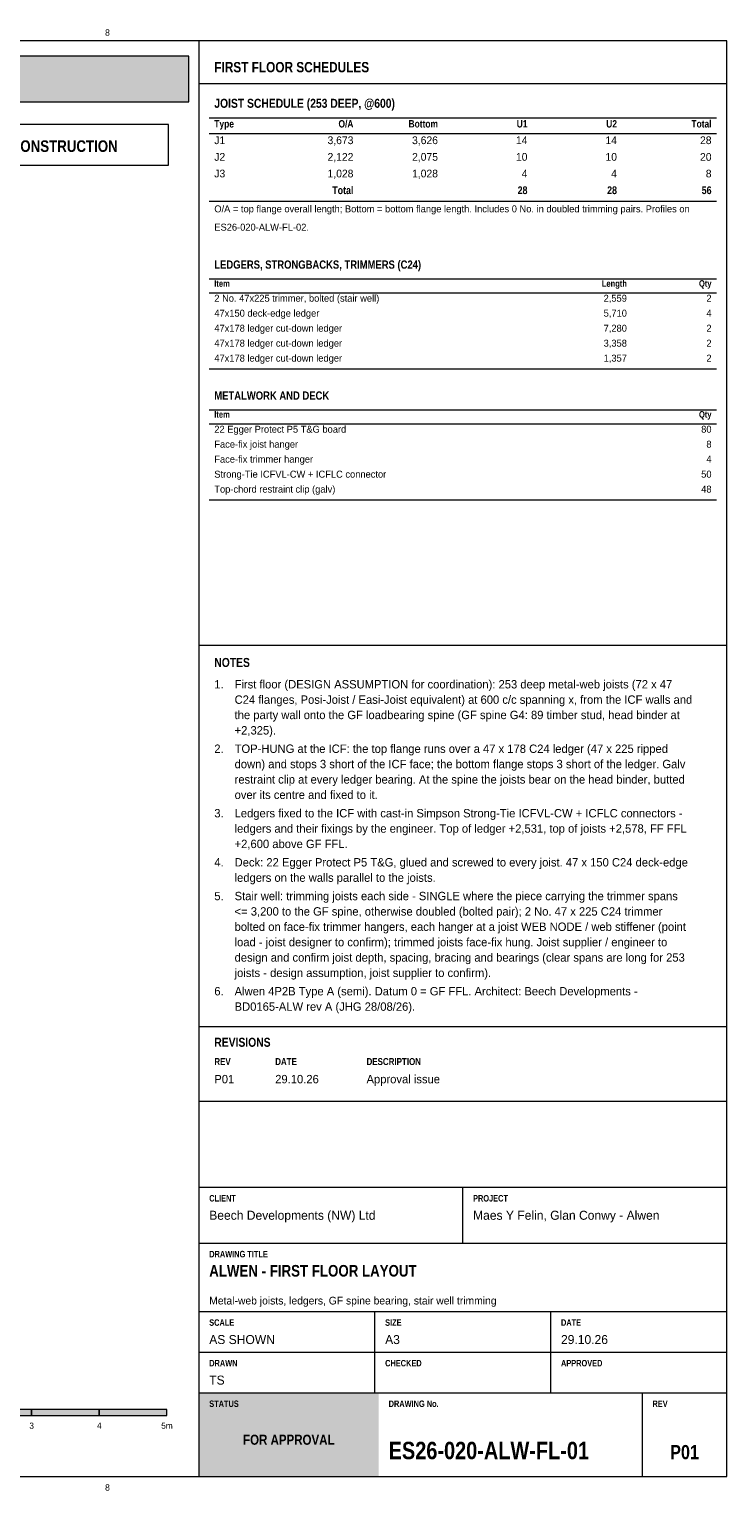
# Model space of a CAD drawing. Header units: millimetres. Extents: x 17 to 413, y 4 to 292.
# Tile 9 of 9: x 276 to 413, y 4 to 292. Entities that reach past the tile are written whole.
import ezdxf
from ezdxf.enums import TextEntityAlignment as Align

# ---------------------------------------------------------------- set-up
doc = ezdxf.new("R2010")
doc.units = ezdxf.units.MM
for name, color, linetype in [('FILL-INK', 7, 'Continuous'), ('FILL-TEAL', 7, 'Continuous'), ('FILL-WHITE', 7, 'Continuous'), ('LINE-INK', 7, 'Continuous'), ('LINE-RED', 7, 'Continuous'), ('LINE-TEAL', 7, 'Continuous'), ('TEXT-EPS', 7, 'Continuous'), ('TEXT-INK', 7, 'Continuous'), ('TEXT-RED', 7, 'Continuous'), ('TEXT-STEEL_GREY', 7, 'Continuous'), ('TEXT-TEAL', 7, 'Continuous'), ('TEXT-WHITE', 7, 'Continuous')]:
    doc.layers.add(name, color=color, linetype=linetype)
doc.styles.add('OpenSansCondensed-Bold', font='OpenSansCondensed-Bold.ttf')

msp = doc.modelspace()

# ---------------------------------------------------------------- hatches: boundary and pattern name
at = {"layer": 'FILL-INK', "true_color": 0x14141a}
h = msp.add_hatch(color=250, dxfattribs=at)
h.dxf.hatch_style = 1
h.paths.add_polyline_path([(262.67, 19), (276, 19), (276, 20.2), (262.67, 20.2)])
h = msp.add_hatch(color=250, dxfattribs=at)
h.dxf.hatch_style = 1
h.paths.add_polyline_path([(289.33, 19), (302.67, 19), (302.67, 20.2), (289.33, 20.2)])
at = {"layer": 'FILL-TEAL', "true_color": 0x009e85}
h = msp.add_hatch(color=124, dxfattribs=at)
h.dxf.hatch_style = 1
h.paths.add_polyline_path([(309.01, 7), (344.37, 7), (344.37, 23.5), (309.01, 23.5)])
at = {"layer": 'FILL-WHITE', "true_color": 0xfff5f0}
h = msp.add_hatch(color=7, dxfattribs=at)
h.dxf.hatch_style = 1
h.paths.add_polyline_path([(23, 278), (307, 278), (307, 287), (23, 287)])
at = {"layer": 'FILL-WHITE', "true_color": 0xffffff}
h = msp.add_hatch(color=7, dxfattribs=at)
h.dxf.hatch_style = 1
h.paths.add_polyline_path([(276, 19), (289.33, 19), (289.33, 20.2), (276, 20.2)])

# ---------------------------------------------------------------- linework, layer by layer
at = {"layer": 'LINE-INK', "lineweight": 5}
for p, q in [((309, 7), (309, 290)), ((311, 274.8), (411, 274.8)), ((311, 271.72), (411, 271.72)), ((311, 258.39), (411, 258.39)), ((311, 243.08), (411, 243.08)), ((311, 240.32), (411, 240.32)), ((311, 225.36), (411, 225.36)), ((311, 217.26), (411, 217.26)), ((311, 214.51), (411, 214.51)), ((311, 199.54), (411, 199.54)), ((309, 170.87), (413, 170.87)), ((309, 95.7), (413, 95.7)), ((309, 81), (413, 81)), ((309, 64), (413, 64)), ((361, 53), (361, 64)), ((309, 53), (413, 53)), ((309, 39.5), (413, 39.5)), ((343.67, 31.5), (343.67, 39.5)), ((378.33, 31.5), (378.33, 39.5)), ((309, 31.5), (413, 31.5)), ((343.67, 23.5), (343.67, 31.5)), ((378.33, 23.5), (378.33, 31.5)), ((309, 23.5), (413, 23.5)), ((396.36, 7), (396.36, 23.5))]:
    msp.add_line(p, q, dxfattribs=at)
for points in [[(20, 7), (413, 7), (413, 290), (20, 290)], [(262.67, 19), (276, 19), (276, 20.2), (262.67, 20.2)], [(276, 19), (289.33, 19), (289.33, 20.2), (276, 20.2)], [(289.33, 19), (302.67, 19), (302.67, 20.2), (289.33, 20.2)]]:
    msp.add_lwpolyline(points, close=True, dxfattribs=at)
at = {"layer": 'LINE-RED', "lineweight": 5}
for points in [[(23, 278), (307, 278), (307, 287), (23, 287)], [(226.21, 265.5), (303, 265.5), (303, 273.5), (226.21, 273.5)]]:
    msp.add_lwpolyline(points, close=True, dxfattribs=at)
at = {"layer": 'LINE-TEAL', "lineweight": 5}
msp.add_line((309, 281.6), (413, 281.6), dxfattribs=at)

# ---------------------------------------------------------------- texts
at = {"layer": 'TEXT-EPS', "style": 'OpenSansCondensed-Bold'}
msp.add_text('STATUS', height=1.27, dxfattribs=at).set_placement((311, 20.7))
at = {"layer": 'TEXT-INK', "style": 'OpenSansCondensed-Bold'}
for s, height, p in [('JOIST SCHEDULE (253 DEEP, @600)', 1.778, (312, 276.8)), ('LEDGERS, STRONGBACKS, TRIMMERS (C24)', 1.6256, (312, 245.08)), ('METALWORK AND DECK', 1.6256, (312, 219.26)), ('NOTES', 1.778, (312, 166.57)), ('REVISIONS', 1.778, (312, 91.7)), ('ALWEN - FIRST FLOOR LAYOUT', 2.286, (311, 46.4)), ('ES26-020-ALW-FL-01', 3.429, (346.36, 10.4))]:
    msp.add_text(s, height=height, dxfattribs=at).set_placement(p)
at = {"layer": 'TEXT-INK'}
for s, height, p in [('J1', 1.524, (312, 269.64)), ('J2', 1.524, (312, 266.36)), ('J3', 1.524, (312, 263.08)), ('2 No. 47x225 trimmer, bolted (stair well)', 1.3716, (312, 238.57)), ('47x150 deck-edge ledger', 1.3716, (312, 235.62)), ('47x178 ledger cut-down ledger', 1.3716, (312, 232.66)), ('47x178 ledger cut-down ledger', 1.3716, (312, 229.71)), ('47x178 ledger cut-down ledger', 1.3716, (312, 226.76)), ('22 Egger Protect P5 T&G board', 1.3716, (312, 212.75)), ('Face-fix joist hanger', 1.3716, (312, 209.8)), ('Face-fix trimmer hanger', 1.3716, (312, 206.85)), ('Strong-Tie ICFVL-CW + ICFLC connector', 1.3716, (312, 203.89)), ('Top-chord restraint clip (galv)', 1.3716, (312, 200.94)), ('1.', 1.651, (312, 162.34)), ('First floor (DESIGN ASSUMPTION for coordination): 253 deep metal-web joists (72 x 47', 1.651, (316, 162.34)), ('C24 flanges, Posi-Joist / Easi-Joist equivalent) at 600 c/c spanning x, from the ICF walls and', 1.651, (316, 159.31)), ('the party wall onto the GF loadbearing spine (GF spine G4: 89 timber stud, head binder at', 1.651, (316, 156.29)), ('+2,325).', 1.651, (316, 153.26)), ('2.', 1.651, (312, 149.63)), ('TOP-HUNG at the ICF: the top flange runs over a 47 x 178 C24 ledger (47 x 225 ripped', 1.651, (316, 149.63)), ('down) and stops 3 short of the ICF face; the bottom flange stops 3 short of the ledger. Galv', 1.651, (316, 146.61)), ('restraint clip at every ledger bearing. At the spine the joists bear on the head binder, butted', 1.651, (316, 143.58)), ('over its centre and fixed to it.', 1.651, (316, 140.55)), ('3.', 1.651, (312, 136.92)), ('Ledgers fixed to the ICF with cast-in Simpson Strong-Tie ICFVL-CW + ICFLC connectors -', 1.651, (316, 136.92)), ('ledgers and their fixings by the engineer. Top of ledger +2,531, top of joists +2,578, FF FFL', 1.651, (316, 133.9)), ('+2,600 above GF FFL.', 1.651, (316, 130.87)), ('4.', 1.651, (312, 127.24)), ('Deck: 22 Egger Protect P5 T&G, glued and screwed to every joist. 47 x 150 C24 deck-edge', 1.651, (316, 127.24)), ('ledgers on the walls parallel to the joists.', 1.651, (316, 124.22)), ('5.', 1.651, (312, 120.59)), ('Stair well: trimming joists each side - SINGLE where the piece carrying the trimmer spans', 1.651, (316, 120.59)), ('<= 3,200 to the GF spine, otherwise doubled (bolted pair); 2 No. 47 x 225 C24 trimmer', 1.651, (316, 117.56)), ('bolted on face-fix trimmer hangers, each hanger at a joist WEB NODE / web stiffener (point', 1.651, (316, 114.54)), ('load - joist designer to confirm); trimmed joists face-fix hung. Joist supplier / engineer to', 1.651, (316, 111.51)), ('design and confirm joist depth, spacing, bracing and bearings (clear spans are long for 253', 1.651, (316, 108.48)), ('joists - design assumption, joist supplier to confirm).', 1.651, (316, 105.45)), ('6.', 1.651, (312, 101.83)), ('Alwen 4P2B Type A (semi). Datum 0 = GF FFL. Architect: Beech Developments -', 1.651, (316, 101.83)), ('BD0165-ALW rev A (JHG 28/08/26).', 1.651, (316, 98.8)), ('P01', 1.651, (312, 84.5)), ('29.10.26', 1.651, (324, 84.5)), ('Approval issue', 1.651, (342, 84.5)), ('Beech Developments (NW) Ltd', 1.778, (311, 57.6)), ('Maes Y Felin, Glan Conwy - Alwen', 1.778, (363, 57.6)), ('AS SHOWN', 1.778, (311, 33.1)), ('A3', 1.778, (345.67, 33.1)), ('29.10.26', 1.778, (380.33, 33.1)), ('TS', 1.778, (311, 25.1))]:
    msp.add_text(s, height=height, dxfattribs=at).set_placement(p)
for s, height, p in [('3,673', 1.524, (339.42, 269.64)), ('3,626', 1.524, (356.08, 269.64)), ('14', 1.524, (373.72, 269.64)), ('14', 1.524, (391.36, 269.64)), ('28', 1.524, (410, 269.64)), ('2,122', 1.524, (339.42, 266.36)), ('2,075', 1.524, (356.08, 266.36)), ('10', 1.524, (373.72, 266.36)), ('10', 1.524, (391.36, 266.36)), ('20', 1.524, (410, 266.36)), ('1,028', 1.524, (339.42, 263.08)), ('1,028', 1.524, (356.08, 263.08)), ('4', 1.52, (373.72, 263.08)), ('4', 1.52, (391.36, 263.08)), ('8', 1.52, (410, 263.08)), ('2,559', 1.372, (393.32, 238.57)), ('2', 1.37, (410, 238.57)), ('5,710', 1.372, (393.32, 235.62)), ('4', 1.37, (410, 235.62)), ('7,280', 1.372, (393.32, 232.66)), ('2', 1.37, (410, 232.66)), ('3,358', 1.372, (393.32, 229.71)), ('2', 1.37, (410, 229.71)), ('1,357', 1.372, (393.32, 226.76)), ('2', 1.37, (410, 226.76)), ('80', 1.372, (410, 212.75)), ('8', 1.37, (410, 209.8)), ('4', 1.37, (410, 206.85)), ('50', 1.372, (410, 203.89)), ('48', 1.372, (410, 200.94))]:
    msp.add_text(s, height=height, dxfattribs=at).set_placement(p, align=Align.RIGHT)
at = {"layer": 'TEXT-INK', "style": 'OpenSansCondensed-Bold'}
for s, p in [('Total', (339.42, 259.79)), ('28', (373.72, 259.79)), ('28', (391.36, 259.79)), ('56', (410, 259.79))]:
    msp.add_text(s, height=1.524, dxfattribs=at).set_placement(p, align=Align.RIGHT)
at = {"layer": 'TEXT-INK'}
for s, height, p in [('3', 1.22, (276, 16.4)), ('4', 1.22, (289.33, 16.4)), ('5m', 1.219, (302.67, 16.4))]:
    msp.add_text(s, height=height, dxfattribs=at).set_placement(p, align=Align.CENTER)
at = {"layer": 'TEXT-INK', "style": 'OpenSansCondensed-Bold'}
msp.add_text('P01', height=2.794, dxfattribs=at).set_placement((404.68, 10.4), align=Align.CENTER)
at = {"layer": 'TEXT-RED', "style": 'OpenSansCondensed-Bold'}
msp.add_text('FOR APPROVAL - NOT FOR CONSTRUCTION', height=2.286, dxfattribs=at).set_placement((264.6, 268.1), align=Align.CENTER)
at = {"layer": 'TEXT-STEEL_GREY'}
for p in [(290.94, 291), (290.94, 4.2)]:
    msp.add_text('8', height=1.27, dxfattribs=at).set_placement(p, align=Align.CENTER)
at = {"layer": 'TEXT-STEEL_GREY', "style": 'OpenSansCondensed-Bold'}
for s, height, p in [('Type', 1.448, (312, 272.92)), ('Item', 1.295, (312, 241.52)), ('Item', 1.295, (312, 215.71)), ('REV', 1.372, (312, 88.1)), ('DATE', 1.372, (324, 88.1)), ('DESCRIPTION', 1.3716, (342, 88.1)), ('CLIENT', 1.27, (311, 61.2)), ('PROJECT', 1.27, (363, 61.2)), ('DRAWING TITLE', 1.27, (311, 50.2)), ('SCALE', 1.27, (311, 36.7)), ('SIZE', 1.27, (345.67, 36.7)), ('DATE', 1.27, (380.33, 36.7)), ('DRAWN', 1.27, (311, 28.7)), ('CHECKED', 1.27, (345.67, 28.7)), ('APPROVED', 1.27, (380.33, 28.7)), ('DRAWING No.', 1.27, (346.36, 20.7)), ('REV', 1.27, (398.36, 20.7))]:
    msp.add_text(s, height=height, dxfattribs=at).set_placement(p)
for s, height, p in [('O/A', 1.448, (339.42, 272.92)), ('Bottom', 1.448, (356.08, 272.92)), ('U1', 1.448, (373.72, 272.92)), ('U2', 1.448, (391.36, 272.92)), ('Total', 1.448, (410, 272.92)), ('Length', 1.295, (393.32, 241.52)), ('Qty', 1.295, (410, 241.52)), ('Qty', 1.295, (410, 215.71))]:
    msp.add_text(s, height=height, dxfattribs=at).set_placement(p, align=Align.RIGHT)
at = {"layer": 'TEXT-STEEL_GREY'}
for s, height, p in [('O/A = top flange overall length; Bottom = bottom flange length. Includes 0 No. in doubled trimming pairs. Profiles on', 1.3716, (312, 256.19)), ('ES26-020-ALW-FL-02.', 1.3716, (312, 252.58)), ('Metal-web joists, ledgers, GF spine bearing, stair well trimming', 1.524, (311, 40.9))]:
    msp.add_text(s, height=height, dxfattribs=at).set_placement(p)
at = {"layer": 'TEXT-TEAL', "style": 'OpenSansCondensed-Bold'}
msp.add_text('FIRST FLOOR SCHEDULES', height=2.032, dxfattribs=at).set_placement((312, 283.8))
at = {"layer": 'TEXT-WHITE', "style": 'OpenSansCondensed-Bold'}
msp.add_text('FOR APPROVAL', height=1.9812, dxfattribs=at).set_placement((326.68, 13.25), align=Align.CENTER)

doc.saveas('drawing.dxf')
